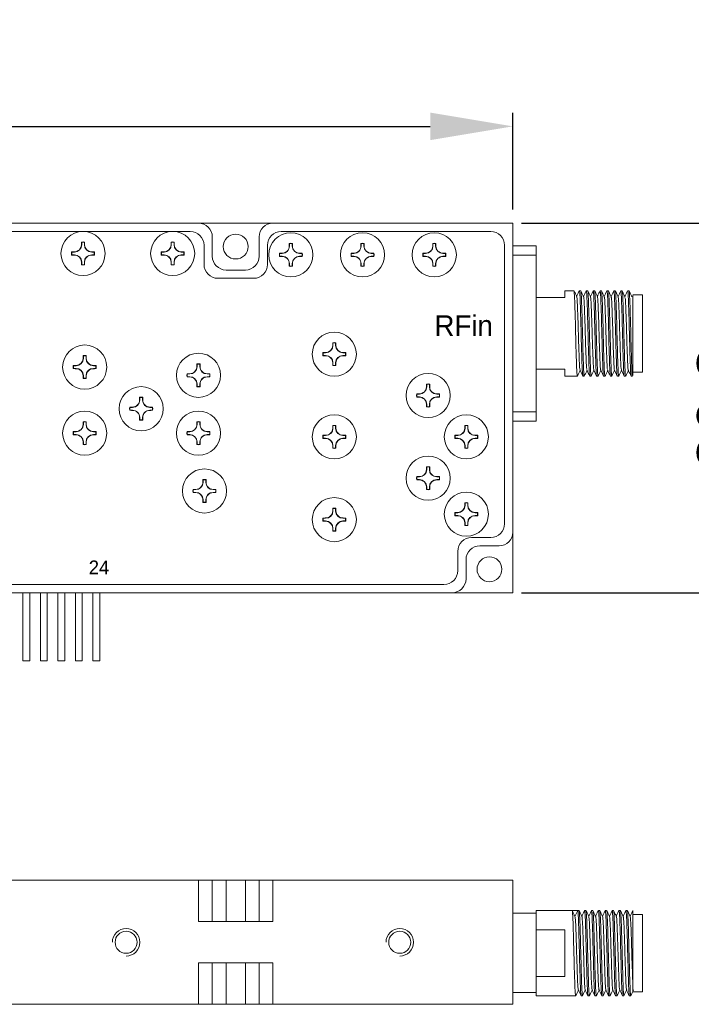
# Model space of a CAD drawing. Header units: millimetres. Extents: x 10 to 887, y 6 to 303.
# Tile 6 of 17: x 232 to 281, y 107 to 179. Entities that reach past the tile are written whole.
import ezdxf

# ---------------------------------------------------------------- set-up
doc = ezdxf.new("R2010")
doc.units = ezdxf.units.MM
doc.header["$PDSIZE"] = -1
doc.dimstyles.new('ISO-25', dxfattribs={"dimtxt": 2.5, "dimasz": 2.5, "dimexe": 1.25, "dimexo": 0.625, "dimtad": 1, "dimtxsty": 'Standard', "dimcen": 2.5, "dimadec": 0, "dimazin": 0, "dimtfac": 1, "dimtmove": 0, "dimatfit": 3, "dimfxl": 1, "dimarcsym": 0})

# ---------------------------------------------------------------- blocks, each defined once
blk = doc.blocks.new('*D69')
at = {"color": 0, "lineweight": -2, "transparency": 16777216}
for p, q in [((144.557, 164.793), (144.557, 171.81)), ((267.957, 164.793), (267.957, 171.81)), ((150.551, 170.82), (261.963, 170.82))]:
    blk.add_line(p, q, dxfattribs=at)
at = {"color": 0, "transparency": 16777216}
for points in [[(150.551, 171.819), (150.551, 169.821), (144.557, 170.82)], [(261.963, 171.819), (261.963, 169.821), (267.957, 170.82)]]:
    blk.add_solid(points, dxfattribs=at)
at = {"layer": 'Defpoints', "color": 0, "transparency": 16777216}
for p in [(267.957, 170.82), (144.557, 163.802), (267.957, 163.802)]:
    blk.add_point(p, dxfattribs=at)
at = {"color": 0, "transparency": 16777216, "insert": (206.257, 174.387), "char_height": 6.35, "attachment_point": 5}
blk.add_mtext('{\\H0.55118x;123,40}', dxfattribs=at)
blk = doc.blocks.new('68u549ch')
at = {"linetype": 'Continuous', "lineweight": 15}
for p, q in [((2339.549, 1488.483), (2339.549, 1488.303)), ((2339.743, 1488.483), (2339.743, 1488.303)), ((2338.835, 1487.769), (2339.018, 1487.77)), ((2338.835, 1487.575), (2339.018, 1487.574)), ((2340.457, 1487.769), (2340.274, 1487.77)), ((2340.457, 1487.575), (2340.274, 1487.574)), ((2339.549, 1486.861), (2339.549, 1487.041)), ((2339.743, 1486.861), (2339.743, 1487.041))]:
    blk.add_line(p, q, dxfattribs=at)
at = {"linetype": 'Continuous', "lineweight": 15, "flags": 128}
for points in [[(2339.532, 1488.499), (2339.531, 1488.475), (2339.531, 1488.45), (2339.531, 1488.426), (2339.531, 1488.401), (2339.53, 1488.377), (2339.53, 1488.352), (2339.53, 1488.328), (2339.53, 1488.303)], [(2339.761, 1488.499), (2339.761, 1488.475), (2339.761, 1488.45), (2339.762, 1488.426), (2339.762, 1488.401), (2339.762, 1488.377), (2339.762, 1488.352), (2339.763, 1488.328), (2339.763, 1488.303)], [(2338.82, 1487.787), (2338.844, 1487.787), (2338.869, 1487.787), (2338.894, 1487.788), (2338.918, 1487.788), (2338.943, 1487.789), (2338.968, 1487.789), (2338.993, 1487.789), (2339.018, 1487.79)], [(2338.82, 1487.558), (2338.844, 1487.557), (2338.869, 1487.557), (2338.894, 1487.556), (2338.918, 1487.556), (2338.943, 1487.556), (2338.968, 1487.555), (2338.993, 1487.555), (2339.018, 1487.555)], [(2340.473, 1487.787), (2340.448, 1487.787), (2340.424, 1487.787), (2340.399, 1487.788), (2340.374, 1487.788), (2340.349, 1487.789), (2340.324, 1487.789), (2340.299, 1487.789), (2340.274, 1487.79)], [(2340.473, 1487.558), (2340.448, 1487.557), (2340.424, 1487.557), (2340.399, 1487.556), (2340.374, 1487.556), (2340.349, 1487.556), (2340.324, 1487.555), (2340.299, 1487.555), (2340.274, 1487.555)], [(2339.532, 1486.845), (2339.531, 1486.87), (2339.531, 1486.894), (2339.531, 1486.918), (2339.531, 1486.943), (2339.53, 1486.967), (2339.53, 1486.992), (2339.53, 1487.017), (2339.53, 1487.041)], [(2339.761, 1486.845), (2339.761, 1486.87), (2339.761, 1486.894), (2339.762, 1486.918), (2339.762, 1486.943), (2339.762, 1486.967), (2339.762, 1486.992), (2339.763, 1487.017), (2339.763, 1487.041)]]:
    blk.add_lwpolyline(points, dxfattribs=at)
at = {"linetype": 'Continuous', "lineweight": 15}
blk.add_circle((2339.646, 1487.672), 1.6, dxfattribs=at)
for centre, radius, start, end in [((2339.016, 1488.303), 0.533, 270.2329, 0), ((2339.646, 1487.672), 0.835, 82.11271, 97.88729), ((2339.646, 1487.672), 0.817, 83.19224, 96.80776), ((2340.276, 1488.303), 0.533, 180, 269.7671), ((2339.646, 1487.672), 0.835, 172.10895, 187.89105), ((2339.646, 1487.672), 0.817, 173.18394, 186.81606), ((2339.016, 1487.041), 0.533, 0, 89.7671), ((2340.276, 1487.041), 0.533, 90.2329, 180), ((2339.646, 1487.672), 0.817, 353.18394, 6.81606), ((2339.646, 1487.672), 0.835, 352.10895, 7.89105), ((2339.646, 1487.672), 0.835, 262.11271, 277.88729), ((2339.646, 1487.672), 0.817, 263.19224, 276.80776)]:
    blk.add_arc(centre, radius, start, end, dxfattribs=at)
for points in [[(2339.53, 1488.303), (2339.528, 1488.171), (2339.474, 1488.038), (2339.284, 1487.847), (2339.15, 1487.791), (2339.018, 1487.79)], [(2339.763, 1488.303), (2339.764, 1488.171), (2339.819, 1488.038), (2340.009, 1487.847), (2340.142, 1487.791), (2340.274, 1487.79)], [(2339.53, 1487.041), (2339.528, 1487.173), (2339.474, 1487.306), (2339.284, 1487.497), (2339.15, 1487.553), (2339.018, 1487.555)], [(2340.274, 1487.555), (2340.142, 1487.553), (2340.009, 1487.498), (2339.819, 1487.307), (2339.764, 1487.173), (2339.763, 1487.041)]]:
    blk.add_open_spline(points, degree=3, knots=[0, 0, 0, 0, 0.5, 0.5, 1, 1, 1, 1], dxfattribs=at)
for points in [[(2339.549, 1488.483), (2339.543, 1488.488), (2339.538, 1488.494), (2339.532, 1488.499)], [(2339.743, 1488.483), (2339.749, 1488.488), (2339.755, 1488.494), (2339.761, 1488.499)], [(2338.835, 1487.769), (2338.83, 1487.775), (2338.825, 1487.781), (2338.82, 1487.787)], [(2338.835, 1487.575), (2338.83, 1487.569), (2338.825, 1487.563), (2338.82, 1487.558)], [(2340.457, 1487.769), (2340.462, 1487.775), (2340.468, 1487.781), (2340.473, 1487.787)], [(2340.457, 1487.575), (2340.462, 1487.569), (2340.468, 1487.563), (2340.473, 1487.558)], [(2339.549, 1486.861), (2339.543, 1486.856), (2339.538, 1486.851), (2339.532, 1486.845)], [(2339.743, 1486.861), (2339.749, 1486.856), (2339.755, 1486.851), (2339.761, 1486.845)]]:
    blk.add_open_spline(points, degree=3, dxfattribs=at)
blk = doc.blocks.new('*D74')
at = {"color": 0, "lineweight": -2, "transparency": 16777216}
for p, q in [((268.582, 163.802), (287.311, 163.802)), ((286.061, 161.302), (286.061, 139.502)), ((268.582, 137.002), (287.311, 137.002))]:
    blk.add_line(p, q, dxfattribs=at)
at = {"color": 0, "transparency": 16777216}
for points in [[(285.644, 161.302), (286.478, 161.302), (286.061, 163.802)], [(285.644, 139.502), (286.478, 139.502), (286.061, 137.002)]]:
    blk.add_solid(points, dxfattribs=at)
at = {"layer": 'Defpoints', "color": 0, "transparency": 16777216}
for p in [(267.957, 163.802), (267.957, 137.002), (286.061, 137.002)]:
    blk.add_point(p, dxfattribs=at)
at = {"color": 0, "transparency": 16777216, "insert": (283.393, 150.402), "char_height": 2.5, "attachment_point": 5, "rotation": 90}
blk.add_mtext('{\\H1.4x;26,8}', dxfattribs=at)

msp = doc.modelspace()

# ---------------------------------------------------------------- linework, layer by layer
at = {"color": 7, "linetype": 'Continuous', "lineweight": 15}
for p, q in [((245.157, 163.802), (221.557, 163.802)), ((245.157, 163.802), (250.557, 163.802)), ((267.957, 163.802), (250.557, 163.802)), ((267.957, 141.402), (267.957, 163.802)), ((244.557, 163.202), (222.157, 163.202)), ((236.785, 163.202), (230.285, 163.202)), ((243.285, 163.202), (236.785, 163.202)), ((244.557, 163.202), (243.285, 163.202)), ((246.157, 162.802), (246.157, 161.402)), ((249.557, 161.402), (249.557, 162.802)), ((266.357, 163.202), (251.157, 163.202)), ((245.557, 160.802), (245.557, 162.202)), ((250.157, 162.202), (250.157, 160.802)), ((267.357, 142.002), (267.357, 162.202)), ((269.657, 162.152), (267.957, 162.152)), ((269.657, 162.152), (269.657, 161.477)), ((267.957, 161.477), (269.657, 161.477)), ((269.657, 161.477), (269.657, 157.022)), ((247.157, 160.402), (248.557, 160.402)), ((249.157, 159.802), (246.557, 159.802)), ((272.382, 158.902), (271.735, 158.902)), ((271.735, 158.902), (271.735, 158.402)), ((272.882, 158.902), (272.782, 158.902)), ((273.382, 158.902), (273.282, 158.902)), ((273.882, 158.902), (273.782, 158.902)), ((274.382, 158.902), (274.282, 158.902)), ((274.882, 158.902), (274.782, 158.902)), ((275.382, 158.902), (275.282, 158.902)), ((275.882, 158.902), (275.782, 158.902)), ((276.382, 158.902), (276.282, 158.902)), ((277.357, 158.602), (276.657, 158.602)), ((276.657, 158.564), (276.657, 155.386)), ((277.357, 155.802), (277.357, 158.602)), ((271.735, 158.402), (269.657, 158.402)), ((269.657, 157.022), (269.657, 154.583)), ((277.357, 153.002), (277.357, 155.802)), ((269.657, 154.583), (269.657, 150.128)), ((269.657, 153.202), (271.735, 153.202)), ((271.735, 153.202), (271.735, 152.702)), ((276.657, 153.002), (277.357, 153.002)), ((271.735, 152.702), (272.632, 152.702)), ((273.032, 152.702), (273.132, 152.702)), ((273.532, 152.702), (273.632, 152.702)), ((274.032, 152.702), (274.132, 152.702)), ((274.532, 152.702), (274.632, 152.702)), ((275.032, 152.702), (275.132, 152.702)), ((275.532, 152.702), (275.632, 152.702)), ((276.032, 152.702), (276.132, 152.702)), ((276.532, 152.702), (276.632, 152.702)), ((269.657, 150.128), (267.957, 150.128)), ((269.657, 150.128), (269.657, 149.452)), ((267.957, 149.452), (269.657, 149.452)), ((267.957, 137.002), (267.957, 141.402)), ((264.957, 141.002), (266.357, 141.002)), ((263.957, 138.602), (263.957, 140.002)), ((266.957, 140.402), (265.557, 140.402)), ((264.557, 139.402), (264.557, 138.002)), ((208.666, 137.602), (262.957, 137.602)), ((208.066, 137.002), (263.557, 137.002)), ((232.418, 137.002), (232.418, 132.052)), ((232.918, 132.052), (232.918, 137.002)), ((233.688, 137.002), (233.688, 132.052)), ((234.188, 132.052), (234.188, 137.002)), ((234.958, 137.002), (234.958, 132.052)), ((235.458, 132.052), (235.458, 137.002)), ((236.228, 137.002), (236.228, 132.052)), ((236.728, 132.052), (236.728, 137.002)), ((237.498, 137.002), (237.498, 132.052)), ((237.998, 132.052), (237.998, 137.002)), ((263.557, 137.002), (267.957, 137.002)), ((232.918, 132.052), (232.418, 132.052)), ((234.188, 132.052), (233.688, 132.052)), ((235.458, 132.052), (234.958, 132.052)), ((236.728, 132.052), (236.228, 132.052)), ((237.998, 132.052), (237.498, 132.052)), ((245.157, 116.155), (221.557, 116.155)), ((245.157, 113.155), (245.157, 116.155)), ((246.157, 116.155), (245.157, 116.155)), ((246.157, 113.155), (246.157, 116.155)), ((247.157, 116.155), (246.157, 116.155)), ((247.157, 113.155), (247.157, 116.155)), ((248.557, 116.155), (247.157, 116.155)), ((248.557, 113.155), (248.557, 116.155)), ((249.557, 116.155), (248.557, 116.155)), ((249.557, 113.155), (249.557, 116.155)), ((250.557, 116.155), (249.557, 116.155)), ((250.557, 113.155), (250.557, 116.155)), ((267.957, 116.155), (250.557, 116.155)), ((267.957, 116.155), (267.957, 107.155)), ((269.657, 113.754), (267.957, 113.754)), ((272.257, 113.961), (269.657, 113.961)), ((269.657, 113.961), (269.657, 113.754)), ((269.657, 113.754), (269.657, 108.011)), ((272.257, 113.961), (272.657, 113.961)), ((272.657, 113.961), (272.458, 113.531)), ((272.757, 113.961), (272.657, 113.961)), ((273.257, 113.961), (273.157, 113.961)), ((273.757, 113.961), (273.657, 113.961)), ((274.257, 113.961), (274.157, 113.961)), ((274.757, 113.961), (274.657, 113.961)), ((275.257, 113.961), (275.157, 113.961)), ((275.757, 113.961), (275.657, 113.961)), ((276.257, 113.961), (276.157, 113.961)), ((277.357, 113.661), (276.657, 113.661)), ((277.357, 108.061), (277.357, 113.661)), ((250.557, 113.155), (245.157, 113.155)), ((269.657, 112.549), (271.735, 112.549)), ((271.735, 112.549), (271.735, 109.173)), ((245.157, 110.155), (250.557, 110.155)), ((245.157, 110.155), (245.157, 107.155)), ((246.157, 110.155), (246.157, 107.155)), ((247.157, 110.155), (247.157, 107.155)), ((248.557, 110.155), (248.557, 107.155)), ((249.557, 110.155), (249.557, 107.155)), ((250.557, 110.155), (250.557, 107.155)), ((276.657, 110.397), (276.657, 108.061)), ((271.735, 109.173), (269.657, 109.173)), ((267.957, 108.011), (269.657, 108.011)), ((269.657, 108.011), (269.657, 107.761)), ((276.657, 108.061), (277.357, 108.061)), ((245.157, 107.155), (221.557, 107.155)), ((245.157, 107.155), (246.157, 107.155)), ((246.157, 107.155), (247.157, 107.155)), ((247.157, 107.155), (248.557, 107.155)), ((248.557, 107.155), (249.557, 107.155)), ((249.557, 107.155), (250.557, 107.155)), ((267.957, 107.155), (250.557, 107.155)), ((269.657, 107.761), (272.507, 107.761)), ((272.907, 107.761), (273.007, 107.761)), ((273.407, 107.761), (273.507, 107.761)), ((273.907, 107.761), (274.007, 107.761)), ((274.407, 107.761), (274.507, 107.761)), ((274.907, 107.761), (275.007, 107.761)), ((275.407, 107.761), (275.507, 107.761)), ((275.907, 107.761), (276.007, 107.761)), ((276.407, 107.761), (276.507, 107.761))]:
    msp.add_line(p, q, dxfattribs=at)
for centre, radius in [((247.857, 162.102), 0.9), ((266.257, 138.702), 0.9), ((239.91, 111.655), 0.8), ((259.756, 111.655), 0.8)]:
    msp.add_circle(centre, radius, dxfattribs=at)
for centre, start, end in [((245.157, 162.802), 0, 90), ((250.557, 162.802), 90, 180), ((244.557, 162.202), 0, 90), ((251.157, 162.202), 90, 180), ((266.357, 162.202), 0, 90), ((247.157, 161.402), 180, 270), ((248.557, 161.402), 270, 360), ((246.557, 160.802), 180, 270), ((249.157, 160.802), 270, 360), ((266.357, 142.002), 270, 360), ((266.957, 141.402), 270, 360), ((264.957, 140.002), 90, 180), ((265.557, 139.402), 90, 180), ((262.957, 138.602), 270, 360), ((263.557, 138.002), 270, 0), ((239.91, 111.655), 270, 180), ((259.756, 111.655), 270, 180)]:
    msp.add_arc(centre, 1, start, end, dxfattribs=at)
for points, knots in [([(272.382, 158.863), (272.385, 158.873), (272.398, 158.916), (272.419, 158.627), (272.444, 158.027), (272.472, 157.153), (272.494, 156.365), (272.513, 155.563), (272.533, 154.756), (272.562, 153.827), (272.588, 153.129), (272.612, 152.722), (272.629, 152.729), (272.637, 152.733)], [0, 0, 0, 0, 0.03634, 0.141828, 0.247308, 0.352784, 0.458272, 0.491039, 0.596508, 0.701976, 0.807466, 0.912943, 1, 1, 1, 1]), ([(272.587, 158.465), (272.554, 158.537), (272.487, 158.681), (272.42, 158.826), (272.387, 158.898)], [0, 0, 0, 0, 0.499943, 1, 1, 1, 1]), ([(272.777, 158.897), (272.743, 158.824), (272.678, 158.684), (272.613, 158.543), (272.582, 158.476)], [0, 0, 0, 0, 0.518863, 1, 1, 1, 1]), ([(272.782, 158.863), (272.785, 158.873), (272.798, 158.916), (272.819, 158.627), (272.844, 158.027), (272.872, 157.153), (272.894, 156.365), (272.913, 155.563), (272.933, 154.756), (272.962, 153.826), (272.988, 153.132), (273.01, 152.738), (273.026, 152.741), (273.032, 152.742)], [0, 0, 0, 0, 0.037003, 0.144417, 0.251821, 0.359222, 0.466634, 0.5, 0.607393, 0.714786, 0.8222, 0.929602, 1, 1, 1, 1]), ([(272.882, 158.863), (272.885, 158.873), (272.898, 158.916), (272.919, 158.627), (272.944, 158.027), (272.972, 157.153), (272.994, 156.365), (273.013, 155.563), (273.033, 154.756), (273.062, 153.826), (273.088, 153.132), (273.11, 152.738), (273.126, 152.741), (273.132, 152.742)], [0, 0, 0, 0, 0.037003, 0.144417, 0.251821, 0.359222, 0.466634, 0.5, 0.607393, 0.714786, 0.8222, 0.929602, 1, 1, 1, 1]), ([(273.088, 158.463), (273.054, 158.536), (272.988, 158.68), (272.921, 158.824), (272.887, 158.897)], [0, 0, 0, 0, 0.499925, 1, 1, 1, 1]), ([(273.277, 158.897), (273.244, 158.825), (273.179, 158.685), (273.114, 158.545), (273.082, 158.476)], [0, 0, 0, 0, 0.510941, 1, 1, 1, 1]), ([(273.282, 158.863), (273.285, 158.873), (273.298, 158.916), (273.319, 158.627), (273.344, 158.027), (273.372, 157.153), (273.394, 156.365), (273.413, 155.563), (273.433, 154.756), (273.462, 153.826), (273.488, 153.132), (273.51, 152.738), (273.526, 152.741), (273.532, 152.742)], [0, 0, 0, 0, 0.037003, 0.144417, 0.251821, 0.359222, 0.466634, 0.5, 0.607393, 0.714786, 0.8222, 0.929602, 1, 1, 1, 1]), ([(273.382, 158.863), (273.385, 158.873), (273.398, 158.916), (273.419, 158.627), (273.444, 158.027), (273.472, 157.153), (273.494, 156.365), (273.513, 155.563), (273.533, 154.756), (273.562, 153.826), (273.588, 153.132), (273.61, 152.738), (273.626, 152.741), (273.632, 152.742)], [0, 0, 0, 0, 0.037003, 0.144417, 0.251821, 0.359222, 0.466634, 0.5, 0.607393, 0.714786, 0.8222, 0.929602, 1, 1, 1, 1]), ([(273.587, 158.465), (273.554, 158.537), (273.487, 158.681), (273.42, 158.826), (273.387, 158.898)], [0, 0, 0, 0, 0.499942, 1, 1, 1, 1]), ([(273.777, 158.897), (273.744, 158.825), (273.679, 158.684), (273.614, 158.544), (273.582, 158.476)], [0, 0, 0, 0, 0.515518, 1, 1, 1, 1]), ([(273.782, 158.863), (273.785, 158.873), (273.798, 158.916), (273.819, 158.627), (273.844, 158.027), (273.872, 157.153), (273.894, 156.365), (273.913, 155.563), (273.933, 154.756), (273.962, 153.826), (273.988, 153.132), (274.01, 152.738), (274.026, 152.741), (274.032, 152.742)], [0, 0, 0, 0, 0.037003, 0.144417, 0.251821, 0.359222, 0.466634, 0.5, 0.607393, 0.714786, 0.8222, 0.929602, 1, 1, 1, 1]), ([(273.882, 158.863), (273.885, 158.873), (273.898, 158.916), (273.919, 158.627), (273.944, 158.027), (273.972, 157.153), (273.994, 156.365), (274.013, 155.563), (274.033, 154.756), (274.062, 153.826), (274.088, 153.132), (274.11, 152.738), (274.126, 152.741), (274.132, 152.742)], [0, 0, 0, 0, 0.037003, 0.144417, 0.251821, 0.359222, 0.466634, 0.5, 0.607393, 0.714786, 0.8222, 0.929602, 1, 1, 1, 1]), ([(274.088, 158.464), (274.054, 158.536), (273.987, 158.68), (273.921, 158.825), (273.887, 158.897)], [0, 0, 0, 0, 0.499932, 1, 1, 1, 1]), ([(274.277, 158.897), (274.244, 158.825), (274.179, 158.685), (274.114, 158.544), (274.082, 158.476)], [0, 0, 0, 0, 0.515037, 1, 1, 1, 1]), ([(274.282, 158.863), (274.285, 158.873), (274.298, 158.916), (274.319, 158.627), (274.344, 158.027), (274.372, 157.153), (274.394, 156.365), (274.413, 155.563), (274.433, 154.756), (274.462, 153.826), (274.488, 153.132), (274.51, 152.738), (274.526, 152.741), (274.532, 152.742)], [0, 0, 0, 0, 0.037003, 0.144417, 0.251821, 0.359222, 0.466634, 0.5, 0.607393, 0.714786, 0.8222, 0.929602, 1, 1, 1, 1]), ([(274.382, 158.863), (274.385, 158.873), (274.398, 158.916), (274.419, 158.627), (274.444, 158.027), (274.472, 157.153), (274.494, 156.365), (274.513, 155.563), (274.533, 154.756), (274.562, 153.826), (274.588, 153.132), (274.61, 152.738), (274.626, 152.741), (274.632, 152.742)], [0, 0, 0, 0, 0.037003, 0.144417, 0.251821, 0.359222, 0.466634, 0.5, 0.607393, 0.714786, 0.8222, 0.929602, 1, 1, 1, 1]), ([(274.587, 158.465), (274.554, 158.537), (274.487, 158.681), (274.42, 158.826), (274.387, 158.898)], [0, 0, 0, 0, 0.49994, 1, 1, 1, 1]), ([(274.778, 158.898), (274.744, 158.826), (274.679, 158.685), (274.614, 158.545), (274.582, 158.476)], [0, 0, 0, 0, 0.511829, 1, 1, 1, 1]), ([(274.782, 158.863), (274.785, 158.873), (274.798, 158.916), (274.819, 158.627), (274.844, 158.027), (274.872, 157.153), (274.894, 156.365), (274.913, 155.563), (274.933, 154.756), (274.962, 153.826), (274.988, 153.132), (275.01, 152.738), (275.026, 152.741), (275.032, 152.742)], [0, 0, 0, 0, 0.037003, 0.144417, 0.251821, 0.359222, 0.466634, 0.5, 0.607393, 0.714786, 0.8222, 0.929602, 1, 1, 1, 1]), ([(274.882, 158.863), (274.885, 158.873), (274.898, 158.916), (274.919, 158.627), (274.944, 158.027), (274.972, 157.153), (274.994, 156.365), (275.013, 155.563), (275.033, 154.756), (275.062, 153.826), (275.088, 153.132), (275.11, 152.738), (275.126, 152.741), (275.132, 152.742)], [0, 0, 0, 0, 0.0370032, 0.1444166, 0.2518212, 0.3592217, 0.4666342, 0.4999999, 0.6073934, 0.714786, 0.8222002, 0.9296025, 1, 1, 1, 1]), ([(275.088, 158.464), (275.054, 158.536), (274.987, 158.68), (274.92, 158.825), (274.887, 158.897)], [0, 0, 0, 0, 0.499942, 1, 1, 1, 1]), ([(275.278, 158.898), (275.244, 158.825), (275.179, 158.685), (275.114, 158.544), (275.082, 158.476)], [0, 0, 0, 0, 0.51914, 1, 1, 1, 1]), ([(275.282, 158.863), (275.285, 158.873), (275.298, 158.916), (275.319, 158.627), (275.344, 158.027), (275.372, 157.153), (275.394, 156.365), (275.413, 155.563), (275.433, 154.756), (275.462, 153.826), (275.488, 153.132), (275.51, 152.738), (275.526, 152.741), (275.532, 152.742)], [0, 0, 0, 0, 0.037003, 0.144417, 0.251821, 0.359222, 0.466634, 0.5, 0.607393, 0.714786, 0.8222, 0.929602, 1, 1, 1, 1]), ([(275.382, 158.863), (275.385, 158.873), (275.398, 158.916), (275.419, 158.627), (275.444, 158.027), (275.472, 157.153), (275.494, 156.365), (275.513, 155.563), (275.533, 154.756), (275.562, 153.826), (275.588, 153.132), (275.61, 152.738), (275.626, 152.741), (275.632, 152.742)], [0, 0, 0, 0, 0.037003, 0.144417, 0.251821, 0.359222, 0.466634, 0.5, 0.607393, 0.714786, 0.8222, 0.929602, 1, 1, 1, 1]), ([(275.587, 158.464), (275.554, 158.537), (275.487, 158.681), (275.42, 158.825), (275.387, 158.897)], [0, 0, 0, 0, 0.499953, 1, 1, 1, 1]), ([(275.777, 158.897), (275.744, 158.826), (275.679, 158.685), (275.614, 158.545), (275.582, 158.476)], [0, 0, 0, 0, 0.510084, 1, 1, 1, 1]), ([(275.782, 158.863), (275.785, 158.873), (275.798, 158.916), (275.819, 158.627), (275.844, 158.027), (275.872, 157.153), (275.894, 156.365), (275.913, 155.563), (275.933, 154.756), (275.962, 153.826), (275.988, 153.132), (276.01, 152.738), (276.026, 152.741), (276.032, 152.742)], [0, 0, 0, 0, 0.0370032, 0.1444166, 0.2518212, 0.3592217, 0.4666342, 0.4999999, 0.6073934, 0.714786, 0.8222002, 0.9296025, 1, 1, 1, 1]), ([(275.882, 158.863), (275.885, 158.873), (275.898, 158.916), (275.919, 158.627), (275.944, 158.027), (275.972, 157.153), (275.994, 156.365), (276.013, 155.563), (276.033, 154.756), (276.062, 153.826), (276.088, 153.132), (276.11, 152.738), (276.126, 152.741), (276.132, 152.742)], [0, 0, 0, 0, 0.037003, 0.144417, 0.251821, 0.359222, 0.466634, 0.5, 0.607393, 0.714786, 0.8222, 0.929602, 1, 1, 1, 1]), ([(276.088, 158.464), (276.054, 158.536), (275.987, 158.681), (275.92, 158.825), (275.887, 158.897)], [0, 0, 0, 0, 0.4999346, 1, 1, 1, 1]), ([(276.277, 158.897), (276.243, 158.824), (276.178, 158.684), (276.113, 158.544), (276.082, 158.476)], [0, 0, 0, 0, 0.518736, 1, 1, 1, 1]), ([(276.282, 158.863), (276.285, 158.873), (276.298, 158.916), (276.319, 158.627), (276.344, 158.027), (276.372, 157.153), (276.394, 156.365), (276.413, 155.563), (276.433, 154.756), (276.462, 153.826), (276.488, 153.132), (276.51, 152.738), (276.526, 152.741), (276.532, 152.742)], [0, 0, 0, 0, 0.037003, 0.144417, 0.251821, 0.359222, 0.466634, 0.5, 0.607393, 0.714786, 0.8222, 0.929602, 1, 1, 1, 1]), ([(276.382, 158.863), (276.385, 158.873), (276.398, 158.916), (276.419, 158.627), (276.444, 158.027), (276.472, 157.153), (276.494, 156.365), (276.513, 155.563), (276.533, 154.756), (276.562, 153.826), (276.588, 153.132), (276.61, 152.738), (276.626, 152.741), (276.632, 152.742)], [0, 0, 0, 0, 0.037003, 0.144417, 0.251821, 0.359222, 0.466634, 0.5, 0.607393, 0.714786, 0.8222, 0.929602, 1, 1, 1, 1]), ([(276.588, 158.464), (276.554, 158.536), (276.487, 158.68), (276.42, 158.825), (276.387, 158.897)], [0, 0, 0, 0, 0.499954, 1, 1, 1, 1]), ([(272.826, 153.143), (272.817, 153.194), (272.799, 153.294), (272.775, 153.793), (272.747, 154.491), (272.719, 155.339), (272.696, 156.233), (272.668, 157.082), (272.64, 157.799), (272.616, 158.265), (272.598, 158.485), (272.588, 158.457), (272.588, 158.455)], [0, 0, 0, 0, 0.110493, 0.218197, 0.330376, 0.44217, 0.549743, 0.661402, 0.773679, 0.88146, 0.992443, 1, 1, 1, 1]), ([(273.328, 153.182), (273.319, 153.209), (273.3, 153.262), (273.276, 153.773), (273.248, 154.461), (273.22, 155.306), (273.197, 156.2), (273.169, 157.052), (273.141, 157.776), (273.117, 158.252), (273.099, 158.479), (273.089, 158.454), (273.088, 158.452)], [0, 0, 0, 0, 0.115595, 0.222427, 0.333656, 0.444732, 0.551513, 0.66219, 0.77371, 0.880774, 0.990745, 1, 1, 1, 1]), ([(273.826, 153.157), (273.815, 153.224), (273.792, 153.362), (273.759, 154.17), (273.721, 155.261), (273.689, 156.477), (273.651, 157.54), (273.62, 158.29), (273.597, 158.39), (273.587, 158.437)], [0, 0, 0, 0, 0.138155, 0.28375, 0.432969, 0.576813, 0.726336, 0.871126, 1, 1, 1, 1]), ([(274.328, 153.172), (274.322, 153.179), (274.307, 153.197), (274.286, 153.551), (274.26, 154.154), (274.231, 154.951), (274.206, 155.836), (274.181, 156.716), (274.152, 157.504), (274.126, 158.088), (274.106, 158.414), (274.092, 158.423), (274.088, 158.426)], [0, 0, 0, 0, 0.071452, 0.178609, 0.287941, 0.399631, 0.507577, 0.615983, 0.727711, 0.836633, 0.944114, 1, 1, 1, 1]), ([(274.826, 153.18), (274.821, 153.185), (274.807, 153.199), (274.787, 153.535), (274.761, 154.127), (274.732, 154.92), (274.707, 155.802), (274.682, 156.685), (274.653, 157.478), (274.627, 158.071), (274.607, 158.41), (274.592, 158.423), (274.587, 158.428)], [0, 0, 0, 0, 0.057746, 0.165908, 0.275904, 0.388503, 0.497534, 0.606566, 0.719166, 0.829161, 0.937323, 1, 1, 1, 1]), ([(275.327, 153.177), (275.322, 153.18), (275.308, 153.188), (275.288, 153.517), (275.262, 154.101), (275.233, 154.889), (275.208, 155.769), (275.183, 156.653), (275.154, 157.451), (275.128, 158.053), (275.108, 158.402), (275.093, 158.42), (275.088, 158.427)], [0, 0, 0, 0, 0.05934, 0.167202, 0.27651, 0.388634, 0.497424, 0.605753, 0.717839, 0.827558, 0.935095, 1, 1, 1, 1]), ([(275.827, 153.168), (275.817, 153.215), (275.794, 153.314), (275.763, 154.065), (275.725, 155.128), (275.693, 156.344), (275.655, 157.436), (275.622, 158.252), (275.599, 158.392), (275.587, 158.461)], [0, 0, 0, 0, 0.127993, 0.271885, 0.42048, 0.56343, 0.711724, 0.856415, 1, 1, 1, 1]), ([(276.325, 153.152), (276.325, 153.15), (276.315, 153.126), (276.297, 153.354), (276.273, 153.829), (276.245, 154.552), (276.217, 155.405), (276.194, 156.298), (276.166, 157.144), (276.138, 157.831), (276.115, 158.336), (276.096, 158.389), (276.087, 158.415)], [0, 0, 0, 0, 0.006982, 0.117832, 0.225752, 0.338164, 0.449725, 0.557361, 0.669325, 0.781442, 0.88913, 1, 1, 1, 1]), ([(276.657, 152.78), (276.657, 152.773), (276.657, 152.729), (276.657, 152.988), (276.657, 153.542), (276.657, 154.384), (276.657, 155.048), (276.657, 155.386)], [0, 0, 0, 0, 0.050634, 0.289829, 0.529099, 0.760678, 1, 1, 1, 1]), ([(272.637, 152.708), (272.67, 152.78), (272.735, 152.92), (272.8, 153.061), (272.832, 153.129)], [0, 0, 0, 0, 0.51429, 1, 1, 1, 1]), ([(272.825, 153.143), (272.859, 153.07), (272.927, 152.925), (272.994, 152.78), (273.028, 152.707)], [0, 0, 0, 0, 0.4995868, 1, 1, 1, 1]), ([(273.137, 152.708), (273.17, 152.78), (273.235, 152.92), (273.301, 153.061), (273.332, 153.129)], [0, 0, 0, 0, 0.514256, 1, 1, 1, 1]), ([(273.328, 153.138), (273.361, 153.066), (273.428, 152.922), (273.494, 152.779), (273.528, 152.707)], [0, 0, 0, 0, 0.499968, 1, 1, 1, 1]), ([(273.637, 152.707), (273.67, 152.779), (273.735, 152.92), (273.8, 153.061), (273.832, 153.129)], [0, 0, 0, 0, 0.513759, 1, 1, 1, 1]), ([(273.825, 153.145), (273.859, 153.072), (273.926, 152.926), (273.994, 152.78), (274.027, 152.708)], [0, 0, 0, 0, 0.499424, 1, 1, 1, 1]), ([(274.137, 152.708), (274.171, 152.78), (274.236, 152.921), (274.301, 153.061), (274.332, 153.129)], [0, 0, 0, 0, 0.514549, 1, 1, 1, 1]), ([(274.328, 153.137), (274.361, 153.066), (274.428, 152.922), (274.494, 152.78), (274.527, 152.708)], [0, 0, 0, 0, 0.499842, 1, 1, 1, 1]), ([(274.637, 152.707), (274.67, 152.779), (274.735, 152.92), (274.8, 153.06), (274.832, 153.129)], [0, 0, 0, 0, 0.513646, 1, 1, 1, 1]), ([(274.825, 153.143), (274.859, 153.071), (274.926, 152.925), (274.993, 152.781), (275.027, 152.708)], [0, 0, 0, 0, 0.49975, 1, 1, 1, 1]), ([(275.137, 152.708), (275.171, 152.78), (275.236, 152.921), (275.301, 153.061), (275.332, 153.129)], [0, 0, 0, 0, 0.515083, 1, 1, 1, 1]), ([(275.327, 153.139), (275.36, 153.067), (275.427, 152.924), (275.494, 152.78), (275.527, 152.708)], [0, 0, 0, 0, 0.4999996, 1, 1, 1, 1]), ([(275.637, 152.707), (275.67, 152.779), (275.735, 152.92), (275.8, 153.06), (275.832, 153.129)], [0, 0, 0, 0, 0.513543, 1, 1, 1, 1]), ([(275.827, 153.14), (275.86, 153.068), (275.927, 152.924), (275.994, 152.779), (276.027, 152.707)], [0, 0, 0, 0, 0.499968, 1, 1, 1, 1]), ([(276.137, 152.708), (276.171, 152.78), (276.236, 152.921), (276.301, 153.061), (276.332, 153.129)], [0, 0, 0, 0, 0.5150317, 1, 1, 1, 1]), ([(276.325, 153.143), (276.359, 153.07), (276.427, 152.925), (276.494, 152.78), (276.528, 152.707)], [0, 0, 0, 0, 0.499553, 1, 1, 1, 1]), ([(272.257, 113.961), (272.266, 113.927), (272.283, 113.858), (272.312, 113.324), (272.338, 112.536), (272.363, 111.553), (272.392, 110.494), (272.419, 109.475), (272.444, 108.615), (272.472, 107.999), (272.494, 107.801), (272.506, 107.744), (272.51, 107.777), (272.511, 107.788)], [0, 0, 0, 0, 0.105625, 0.21125, 0.316895, 0.422529, 0.528161, 0.633806, 0.739442, 0.845074, 0.950718, 0.983534, 1, 1, 1, 1]), ([(272.461, 113.524), (272.428, 113.596), (272.361, 113.74), (272.294, 113.885), (272.261, 113.957)], [0, 0, 0, 0, 0.499955, 1, 1, 1, 1]), ([(272.703, 108.227), (272.7, 108.224), (272.69, 108.209), (272.668, 108.477), (272.64, 109.009), (272.616, 109.76), (272.589, 110.627), (272.561, 111.522), (272.537, 112.342), (272.511, 112.999), (272.482, 113.444), (272.465, 113.501), (272.457, 113.529)], [0, 0, 0, 0, 0.030629, 0.13933, 0.248633, 0.353559, 0.461603, 0.571224, 0.676677, 0.783918, 0.893698, 1, 1, 1, 1]), ([(272.657, 113.961), (272.666, 113.927), (272.683, 113.858), (272.712, 113.324), (272.738, 112.536), (272.763, 111.553), (272.792, 110.494), (272.819, 109.476), (272.844, 108.613), (272.872, 108.007), (272.894, 107.779), (272.905, 107.764), (272.907, 107.761)], [0, 0, 0, 0, 0.107394, 0.214787, 0.3222, 0.429603, 0.537003, 0.644417, 0.751821, 0.859222, 0.966634, 1, 1, 1, 1]), ([(272.757, 113.961), (272.766, 113.927), (272.783, 113.858), (272.812, 113.324), (272.838, 112.536), (272.863, 111.553), (272.892, 110.494), (272.919, 109.475), (272.944, 108.615), (272.972, 107.999), (272.994, 107.801), (273.006, 107.744), (273.01, 107.777), (273.011, 107.788)], [0, 0, 0, 0, 0.105626, 0.211252, 0.316897, 0.422532, 0.528166, 0.633811, 0.739448, 0.845081, 0.950726, 0.983542, 1, 1, 1, 1]), ([(272.961, 113.524), (272.928, 113.596), (272.861, 113.74), (272.794, 113.885), (272.761, 113.957)], [0, 0, 0, 0, 0.4999478, 1, 1, 1, 1]), ([(273.203, 108.225), (273.201, 108.221), (273.19, 108.204), (273.169, 108.462), (273.141, 108.985), (273.117, 109.73), (273.091, 110.593), (273.062, 111.49), (273.038, 112.312), (273.012, 112.986), (272.983, 113.404), (272.965, 113.574), (272.954, 113.512), (272.953, 113.502)], [0, 0, 0, 0, 0.026338, 0.132971, 0.240417, 0.343568, 0.449522, 0.557243, 0.660985, 0.766119, 0.873961, 0.978597, 1, 1, 1, 1]), ([(273.153, 113.957), (273.12, 113.885), (273.054, 113.743), (272.989, 113.602), (272.957, 113.533)], [0, 0, 0, 0, 0.511147, 1, 1, 1, 1]), ([(273.157, 113.961), (273.166, 113.927), (273.183, 113.858), (273.212, 113.324), (273.238, 112.536), (273.263, 111.553), (273.292, 110.494), (273.319, 109.476), (273.344, 108.613), (273.372, 108.007), (273.394, 107.779), (273.405, 107.764), (273.407, 107.761)], [0, 0, 0, 0, 0.107394, 0.214787, 0.3222, 0.429603, 0.537003, 0.644417, 0.751821, 0.859222, 0.966634, 1, 1, 1, 1]), ([(273.257, 113.961), (273.266, 113.927), (273.283, 113.858), (273.312, 113.324), (273.338, 112.536), (273.363, 111.553), (273.392, 110.494), (273.419, 109.475), (273.444, 108.615), (273.472, 107.999), (273.494, 107.801), (273.506, 107.744), (273.51, 107.777), (273.511, 107.788)], [0, 0, 0, 0, 0.1056263, 0.211252, 0.316898, 0.4225331, 0.5281664, 0.6338121, 0.7394492, 0.8450824, 0.9507273, 0.9835439, 1, 1, 1, 1]), ([(273.461, 113.524), (273.428, 113.596), (273.361, 113.74), (273.294, 113.885), (273.261, 113.957)], [0, 0, 0, 0, 0.499948, 1, 1, 1, 1]), ([(273.653, 113.957), (273.62, 113.885), (273.554, 113.743), (273.489, 113.602), (273.457, 113.533)], [0, 0, 0, 0, 0.5113239, 1, 1, 1, 1]), ([(273.657, 113.961), (273.666, 113.927), (273.683, 113.858), (273.712, 113.324), (273.738, 112.536), (273.763, 111.553), (273.792, 110.494), (273.819, 109.476), (273.844, 108.613), (273.872, 108.007), (273.894, 107.779), (273.905, 107.764), (273.907, 107.761)], [0, 0, 0, 0, 0.107394, 0.214787, 0.3222, 0.429603, 0.537003, 0.644417, 0.751821, 0.859222, 0.966634, 1, 1, 1, 1]), ([(273.757, 113.961), (273.766, 113.927), (273.783, 113.858), (273.812, 113.324), (273.838, 112.536), (273.863, 111.553), (273.892, 110.494), (273.919, 109.475), (273.944, 108.615), (273.972, 107.999), (273.994, 107.801), (274.006, 107.744), (274.01, 107.777), (274.011, 107.788)], [0, 0, 0, 0, 0.105626, 0.211251, 0.316897, 0.422532, 0.528165, 0.633811, 0.739448, 0.84508, 0.950725, 0.983542, 1, 1, 1, 1]), ([(273.961, 113.524), (273.928, 113.596), (273.861, 113.74), (273.794, 113.885), (273.761, 113.957)], [0, 0, 0, 0, 0.499958, 1, 1, 1, 1]), ([(274.153, 113.957), (274.12, 113.885), (274.054, 113.743), (273.989, 113.602), (273.957, 113.533)], [0, 0, 0, 0, 0.5114526, 1, 1, 1, 1]), ([(274.157, 113.961), (274.166, 113.927), (274.183, 113.858), (274.212, 113.324), (274.238, 112.536), (274.263, 111.553), (274.292, 110.494), (274.319, 109.476), (274.344, 108.613), (274.372, 108.007), (274.394, 107.779), (274.405, 107.764), (274.407, 107.761)], [0, 0, 0, 0, 0.107394, 0.214787, 0.3222, 0.429603, 0.537003, 0.644417, 0.751821, 0.859222, 0.966634, 1, 1, 1, 1]), ([(274.257, 113.961), (274.266, 113.927), (274.283, 113.858), (274.312, 113.324), (274.338, 112.536), (274.363, 111.553), (274.392, 110.494), (274.419, 109.475), (274.444, 108.615), (274.472, 107.999), (274.494, 107.801), (274.506, 107.744), (274.51, 107.777), (274.511, 107.788)], [0, 0, 0, 0, 0.105627, 0.211253, 0.3169, 0.422535, 0.528169, 0.633816, 0.739453, 0.845087, 0.950732, 0.983549, 1, 1, 1, 1]), ([(274.461, 113.524), (274.428, 113.596), (274.361, 113.74), (274.294, 113.885), (274.261, 113.957)], [0, 0, 0, 0, 0.499951, 1, 1, 1, 1]), ([(274.653, 113.957), (274.62, 113.885), (274.554, 113.743), (274.489, 113.602), (274.457, 113.533)], [0, 0, 0, 0, 0.5112937, 1, 1, 1, 1]), ([(274.657, 113.961), (274.666, 113.927), (274.683, 113.858), (274.712, 113.324), (274.738, 112.536), (274.763, 111.553), (274.792, 110.494), (274.819, 109.476), (274.844, 108.613), (274.872, 108.007), (274.894, 107.779), (274.905, 107.764), (274.907, 107.761)], [0, 0, 0, 0, 0.107394, 0.214787, 0.3222, 0.429603, 0.537003, 0.644417, 0.751821, 0.859222, 0.966634, 1, 1, 1, 1]), ([(274.757, 113.961), (274.766, 113.927), (274.783, 113.858), (274.812, 113.324), (274.838, 112.536), (274.863, 111.553), (274.892, 110.494), (274.919, 109.475), (274.944, 108.615), (274.972, 107.999), (274.994, 107.801), (275.006, 107.744), (275.01, 107.777), (275.011, 107.788)], [0, 0, 0, 0, 0.105626, 0.211252, 0.316898, 0.422533, 0.528166, 0.633812, 0.739449, 0.845082, 0.950727, 0.983544, 1, 1, 1, 1]), ([(274.961, 113.524), (274.928, 113.596), (274.861, 113.74), (274.794, 113.885), (274.761, 113.957)], [0, 0, 0, 0, 0.499948, 1, 1, 1, 1]), ([(275.153, 113.957), (275.12, 113.885), (275.054, 113.743), (274.989, 113.602), (274.957, 113.533)], [0, 0, 0, 0, 0.5113803, 1, 1, 1, 1]), ([(275.157, 113.961), (275.166, 113.927), (275.183, 113.858), (275.212, 113.324), (275.238, 112.536), (275.263, 111.553), (275.292, 110.494), (275.319, 109.476), (275.344, 108.613), (275.372, 108.007), (275.394, 107.779), (275.405, 107.764), (275.407, 107.761)], [0, 0, 0, 0, 0.107394, 0.214786, 0.3222, 0.429603, 0.537003, 0.644417, 0.751821, 0.859222, 0.966634, 1, 1, 1, 1]), ([(275.257, 113.961), (275.266, 113.927), (275.283, 113.858), (275.312, 113.324), (275.338, 112.536), (275.363, 111.553), (275.392, 110.494), (275.419, 109.475), (275.444, 108.615), (275.472, 107.999), (275.494, 107.801), (275.506, 107.744), (275.51, 107.777), (275.511, 107.788)], [0, 0, 0, 0, 0.1056265, 0.2112523, 0.3168985, 0.4225338, 0.5281672, 0.6338132, 0.7394504, 0.8450837, 0.9507288, 0.9835455, 1, 1, 1, 1]), ([(275.461, 113.524), (275.428, 113.596), (275.361, 113.74), (275.294, 113.885), (275.261, 113.957)], [0, 0, 0, 0, 0.4999512, 1, 1, 1, 1]), ([(275.653, 113.957), (275.62, 113.885), (275.554, 113.743), (275.489, 113.602), (275.457, 113.533)], [0, 0, 0, 0, 0.511222, 1, 1, 1, 1]), ([(275.657, 113.961), (275.666, 113.927), (275.683, 113.858), (275.712, 113.324), (275.738, 112.536), (275.763, 111.553), (275.792, 110.494), (275.819, 109.476), (275.844, 108.613), (275.872, 108.007), (275.894, 107.779), (275.905, 107.764), (275.907, 107.761)], [0, 0, 0, 0, 0.107394, 0.214787, 0.3222, 0.429603, 0.537003, 0.644417, 0.751821, 0.859222, 0.966634, 1, 1, 1, 1]), ([(275.757, 113.961), (275.766, 113.927), (275.783, 113.858), (275.812, 113.324), (275.838, 112.536), (275.863, 111.553), (275.892, 110.494), (275.919, 109.475), (275.944, 108.615), (275.972, 107.999), (275.994, 107.801), (276.006, 107.744), (276.01, 107.777), (276.011, 107.788)], [0, 0, 0, 0, 0.105627, 0.211253, 0.3169, 0.422535, 0.528169, 0.633816, 0.739453, 0.845087, 0.950732, 0.983549, 1, 1, 1, 1]), ([(275.961, 113.524), (275.928, 113.596), (275.861, 113.74), (275.794, 113.885), (275.761, 113.957)], [0, 0, 0, 0, 0.499945, 1, 1, 1, 1]), ([(276.153, 113.957), (276.12, 113.885), (276.054, 113.743), (275.989, 113.602), (275.957, 113.533)], [0, 0, 0, 0, 0.5113277, 1, 1, 1, 1]), ([(276.157, 113.961), (276.166, 113.927), (276.183, 113.858), (276.212, 113.324), (276.238, 112.536), (276.263, 111.553), (276.292, 110.494), (276.319, 109.476), (276.344, 108.613), (276.372, 108.007), (276.394, 107.779), (276.405, 107.764), (276.407, 107.761)], [0, 0, 0, 0, 0.107394, 0.214787, 0.3222, 0.429603, 0.537003, 0.644417, 0.751821, 0.859222, 0.966634, 1, 1, 1, 1]), ([(276.257, 113.961), (276.266, 113.927), (276.283, 113.858), (276.312, 113.324), (276.338, 112.536), (276.363, 111.553), (276.392, 110.494), (276.419, 109.475), (276.444, 108.615), (276.472, 107.999), (276.494, 107.801), (276.506, 107.744), (276.51, 107.777), (276.511, 107.788)], [0, 0, 0, 0, 0.105627, 0.211252, 0.316899, 0.422534, 0.528168, 0.633814, 0.739451, 0.845084, 0.95073, 0.983546, 1, 1, 1, 1]), ([(276.461, 113.524), (276.428, 113.596), (276.361, 113.74), (276.294, 113.885), (276.261, 113.957)], [0, 0, 0, 0, 0.499955, 1, 1, 1, 1]), ([(276.657, 108.696), (276.651, 108.817), (276.636, 109.121), (276.615, 109.792), (276.588, 110.659), (276.56, 111.555), (276.536, 112.368), (276.51, 113.028), (276.481, 113.424), (276.464, 113.579), (276.454, 113.515), (276.453, 113.508)], [0, 0, 0, 0, 0.0838825, 0.2093505, 0.3388368, 0.4699418, 0.5959514, 0.7245172, 0.8558567, 0.9827927, 1, 1, 1, 1]), ([(276.653, 113.957), (276.62, 113.885), (276.554, 113.743), (276.489, 113.602), (276.457, 113.533)], [0, 0, 0, 0, 0.511479, 1, 1, 1, 1]), ([(276.657, 113.961), (276.657, 113.911), (276.657, 113.81), (276.657, 113.247), (276.657, 112.451), (276.657, 111.493), (276.657, 110.783), (276.657, 110.435), (276.657, 110.397)], [0, 0, 0, 0, 0.197643, 0.395293, 0.592724, 0.790518, 0.977596, 1, 1, 1, 1]), ([(273.712, 108.251), (273.704, 108.237), (273.686, 108.203), (273.651, 108.74), (273.618, 109.68), (273.582, 110.861), (273.546, 112.042), (273.513, 112.982), (273.479, 113.519), (273.46, 113.485), (273.452, 113.471)], [0, 0, 0, 0, 0.092545, 0.23034, 0.363774, 0.500003, 0.636233, 0.769667, 0.907462, 1, 1, 1, 1]), ([(274.211, 108.221), (274.21, 108.21), (274.2, 108.148), (274.181, 108.318), (274.152, 108.736), (274.126, 109.41), (274.102, 110.232), (274.074, 111.129), (274.047, 111.992), (274.023, 112.737), (273.995, 113.26), (273.974, 113.518), (273.964, 113.501), (273.962, 113.497)], [0, 0, 0, 0, 0.021654, 0.126272, 0.234096, 0.339211, 0.442937, 0.55064, 0.656575, 0.759708, 0.867135, 0.97375, 1, 1, 1, 1]), ([(274.703, 108.217), (274.696, 108.242), (274.68, 108.297), (274.653, 108.724), (274.627, 109.379), (274.603, 110.2), (274.575, 111.095), (274.548, 111.962), (274.524, 112.713), (274.496, 113.245), (274.475, 113.513), (274.464, 113.498), (274.462, 113.495)], [0, 0, 0, 0, 0.089806, 0.201596, 0.310801, 0.418185, 0.529814, 0.639835, 0.746682, 0.857988, 0.96868, 1, 1, 1, 1]), ([(275.203, 108.221), (275.196, 108.242), (275.181, 108.29), (275.154, 108.704), (275.128, 109.351), (275.104, 110.168), (275.076, 111.062), (275.049, 111.932), (275.025, 112.686), (274.997, 113.236), (274.972, 113.531), (274.958, 113.505), (274.953, 113.495)], [0, 0, 0, 0, 0.08211, 0.189606, 0.294831, 0.397963, 0.505267, 0.611245, 0.713935, 0.820892, 0.927481, 1, 1, 1, 1]), ([(275.702, 108.251), (275.699, 108.243), (275.685, 108.208), (275.655, 108.669), (275.622, 109.556), (275.587, 110.728), (275.552, 111.816), (275.526, 112.661), (275.498, 113.22), (275.473, 113.526), (275.458, 113.506), (275.453, 113.497)], [0, 0, 0, 0, 0.041553, 0.184263, 0.323506, 0.464034, 0.606093, 0.709104, 0.816355, 0.923457, 1, 1, 1, 1]), ([(276.212, 108.225), (276.206, 108.216), (276.191, 108.196), (276.166, 108.502), (276.138, 109.061), (276.112, 109.906), (276.078, 110.994), (276.043, 112.164), (276.009, 113.062), (275.976, 113.541), (275.959, 113.484), (275.952, 113.463)], [0, 0, 0, 0, 0.073841, 0.176958, 0.280217, 0.379396, 0.516168, 0.651469, 0.78553, 0.92293, 1, 1, 1, 1]), ([(272.511, 107.765), (272.544, 107.837), (272.61, 107.978), (272.675, 108.12), (272.707, 108.189)], [0, 0, 0, 0, 0.51135, 1, 1, 1, 1]), ([(272.703, 108.198), (272.736, 108.126), (272.803, 107.982), (272.87, 107.837), (272.903, 107.765)], [0, 0, 0, 0, 0.499953, 1, 1, 1, 1]), ([(273.011, 107.765), (273.044, 107.837), (273.11, 107.978), (273.175, 108.12), (273.207, 108.189)], [0, 0, 0, 0, 0.511335, 1, 1, 1, 1]), ([(273.203, 108.198), (273.236, 108.126), (273.303, 107.982), (273.37, 107.837), (273.403, 107.765)], [0, 0, 0, 0, 0.499945, 1, 1, 1, 1]), ([(273.511, 107.765), (273.544, 107.837), (273.61, 107.978), (273.675, 108.12), (273.707, 108.189)], [0, 0, 0, 0, 0.511335, 1, 1, 1, 1]), ([(273.703, 108.198), (273.736, 108.126), (273.803, 107.982), (273.87, 107.837), (273.903, 107.765)], [0, 0, 0, 0, 0.4999468, 1, 1, 1, 1]), ([(274.011, 107.765), (274.044, 107.837), (274.11, 107.978), (274.175, 108.12), (274.207, 108.189)], [0, 0, 0, 0, 0.511339, 1, 1, 1, 1]), ([(274.203, 108.198), (274.236, 108.126), (274.303, 107.982), (274.37, 107.837), (274.403, 107.765)], [0, 0, 0, 0, 0.499955, 1, 1, 1, 1]), ([(274.511, 107.765), (274.544, 107.837), (274.61, 107.978), (274.675, 108.12), (274.707, 108.189)], [0, 0, 0, 0, 0.511324, 1, 1, 1, 1]), ([(274.703, 108.198), (274.736, 108.126), (274.803, 107.982), (274.87, 107.837), (274.903, 107.765)], [0, 0, 0, 0, 0.499948, 1, 1, 1, 1]), ([(275.011, 107.765), (275.044, 107.837), (275.11, 107.978), (275.175, 108.12), (275.207, 108.189)], [0, 0, 0, 0, 0.511342, 1, 1, 1, 1]), ([(275.203, 108.198), (275.236, 108.126), (275.303, 107.982), (275.37, 107.837), (275.403, 107.765)], [0, 0, 0, 0, 0.499943, 1, 1, 1, 1]), ([(275.511, 107.765), (275.544, 107.837), (275.61, 107.978), (275.675, 108.12), (275.707, 108.189)], [0, 0, 0, 0, 0.511342, 1, 1, 1, 1]), ([(275.703, 108.198), (275.736, 108.126), (275.803, 107.982), (275.87, 107.837), (275.903, 107.765)], [0, 0, 0, 0, 0.4999457, 1, 1, 1, 1]), ([(276.011, 107.765), (276.044, 107.837), (276.11, 107.978), (276.175, 108.12), (276.207, 108.189)], [0, 0, 0, 0, 0.511336, 1, 1, 1, 1]), ([(276.203, 108.198), (276.236, 108.126), (276.303, 107.982), (276.37, 107.837), (276.403, 107.765)], [0, 0, 0, 0, 0.49995, 1, 1, 1, 1]), ([(276.511, 107.765), (276.544, 107.837), (276.611, 107.982), (276.678, 108.126), (276.711, 108.198)], [0, 0, 0, 0, 0.500049, 1, 1, 1, 1])]:
    msp.add_open_spline(points, degree=3, knots=knots, dxfattribs=at)

# ---------------------------------------------------------------- block references
for p in [(-2102.862, -1326.07), (-2096.362, -1326.07), (-2087.789, -1326.17), (-2082.59, -1326.17), (-2077.39, -1326.17), (-2084.639, -1333.37), (-2102.741, -1334.307), (-2094.494, -1334.907), (-2077.839, -1336.37), (-2098.646, -1337.329), (-2102.741, -1339.101), (-2094.494, -1339.101), (-2084.639, -1339.37), (-2075.064, -1339.37), (-2077.839, -1342.37), (-2094.058, -1343.294), (-2075.064, -1344.97), (-2084.639, -1345.37)]:
    msp.add_blockref('68u549ch', p)

# ---------------------------------------------------------------- texts
at = {"insert": (262.269, 157.12), "char_height": 1.5, "attachment_point": 1}
msp.add_mtext_dynamic_manual_height_columns('RFin', width=18.86297, gutter_width=31.75, heights=[0], dxfattribs=at)
at = {"insert": (237.445, 139.336), "char_height": 1, "width": 0.81346, "attachment_point": 1}
msp.add_mtext('\\pi-0.2469;24', dxfattribs=at)

# ---------------------------------------------------------------- dimensions: what is measured, and where the dimension line sits
dim = msp.add_linear_dim(base=(267.957, 170.82), p1=(144.557, 163.802), p2=(267.957, 163.802), text='{\\H0.55118x;<>}', dimstyle='ISO-25', override={"dimtxt": 6.35, "dimasz": 5.9944, "dimexe": 0.9906, "dimexo": 0.9906, "dimgap": 1.524, "dimtih": 1, "dimtoh": 1, "dimzin": 0, "dimadec": 2, "dimtzin": 0})
dim.commit()
dim.dimension.update_dxf_attribs({"geometry": '*D69', "text_midpoint": (206.257, 170.82), "dimtype": 160})
dim = msp.add_linear_dim(base=(286.061, 137.002), p1=(267.957, 163.802), p2=(267.957, 137.002), angle=90, text='{\\H1.4x;<>}', dimstyle='ISO-25')
dim.commit()
dim.dimension.update_dxf_attribs({"geometry": '*D74', "text_midpoint": (283.393, 150.402)})

doc.saveas('drawing.dxf')
